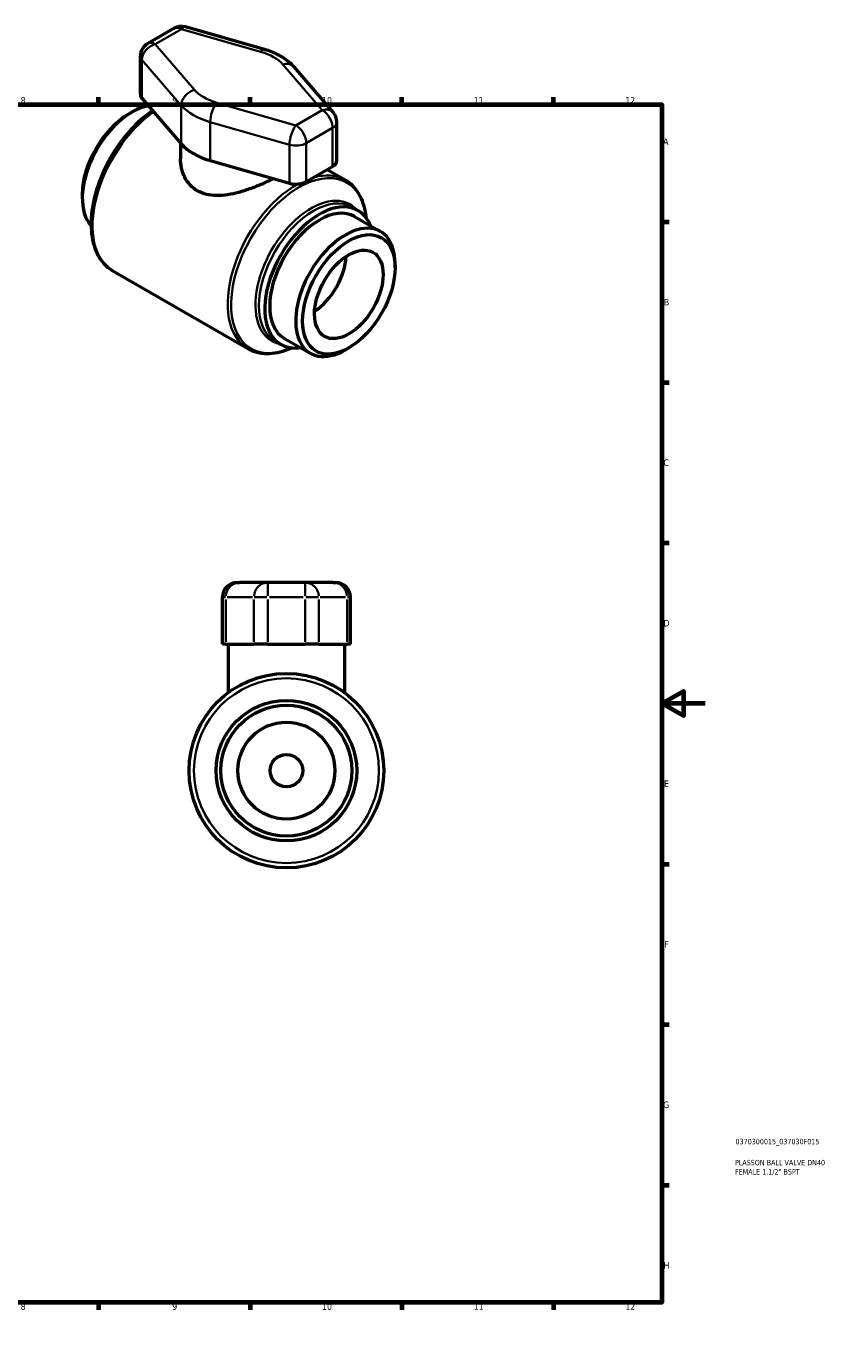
# Model space of a CAD drawing. Header units: millimetres. Extents: x 0 to 899, y -251 to 610.
# Tile 3 of 3: x 527 to 899, y 0 to 610. Entities that reach past the tile are written whole.
import ezdxf

# ---------------------------------------------------------------- set-up
doc = ezdxf.new("R2010")
doc.units = ezdxf.units.MM
for name, color, linetype, lineweight in [('Border (ANSI)', 7, 'Continuous', 70), ('Title (ISO)', 7, 'Continuous', 50), ('Visible (ANSI)', 7, 'Continuous', 50), ('Visible Narrow (ANSI)', 7, 'Continuous', 35)]:
    doc.layers.add(name, color=color, linetype=linetype, lineweight=lineweight)
doc.styles.add('Note Text (ANSI)', font='tahoma.ttf')
doc.styles.add('Note Text (ISO)', font='tahoma.ttf')

# ---------------------------------------------------------------- blocks, each defined once
blk = doc.blocks.new('Borders Default Border')
at = {"layer": 'Border (ANSI)'}
for p, q in [((70.08, 574), (70.08, 577.45)), ((140.17, 574), (140.17, 577.45)), ((210.25, 574), (210.25, 577.45)), ((280.33, 574), (280.33, 577.45)), ((350.42, 574), (350.42, 577.45)), ((490.58, 574), (490.58, 577.45)), ((560.67, 574), (560.67, 577.45)), ((630.75, 574), (630.75, 577.45)), ((700.83, 574), (700.83, 577.45)), ((770.92, 574), (770.92, 577.45)), ((20, 519.75), (16.55, 519.75)), ((821, 519.75), (824.45, 519.75)), ((20, 445.5), (16.55, 445.5)), ((821, 445.5), (824.45, 445.5)), ((20, 371.25), (16.55, 371.25)), ((821, 371.25), (824.45, 371.25)), ((20, 222.75), (16.55, 222.75)), ((821, 222.75), (824.45, 222.75)), ((20, 148.5), (16.55, 148.5)), ((821, 148.5), (824.45, 148.5)), ((20, 74.25), (16.55, 74.25)), ((821, 74.25), (824.45, 74.25)), ((70.08, 20), (70.08, 16.55)), ((140.17, 20), (140.17, 16.55)), ((210.25, 20), (210.25, 16.55)), ((280.33, 20), (280.33, 16.55)), ((350.42, 20), (350.42, 16.55)), ((490.58, 20), (490.58, 16.55)), ((560.67, 20), (560.67, 16.55)), ((630.75, 20), (630.75, 16.55)), ((700.83, 20), (700.83, 16.55)), ((770.92, 20), (770.92, 16.55))]:
    blk.add_line(p, q, dxfattribs=at)
at = {"layer": 'Border (ANSI)', "flags": 128}
for points in [[(420.5, 594), (420.5, 574), (414.73, 584), (426.27, 584), (420.5, 574)], [(20, 20), (20, 574), (821, 574), (821, 20), (20, 20)], [(0, 297), (20, 297), (10, 302.77), (10, 291.23), (20, 297)], [(841, 297), (821, 297), (831, 302.77), (831, 291.23), (821, 297)], [(420.5, 0), (420.5, 20), (414.73, 10), (426.27, 10), (420.5, 20)]]:
    blk.add_lwpolyline(points, dxfattribs=at)
at = {"layer": 'Border (ANSI)', "color": 230, "true_color": 0xff0080, "attachment_point": 7, "style": 'Note Text (ANSI)'}
for s, insert, char_height in [('1', (34.35, 574.4), 3.05), ('2', (104.2, 574.4), 3.05), ('3', (174.26, 574.34), 3.05), ('4', (244.23, 574.4), 3.05), ('5', (314.48, 574.34), 3.05), ('6', (384.49, 574.34), 3.05), ('7', (454.6, 574.4), 3.05), ('8', (524.63, 574.33), 3.05), ('9', (594.7, 574.34), 3.05), ('10', (663.96, 574.34), 3.048), ('11', (734.04, 574.4), 3.048), ('12', (804.13, 574.4), 3.048), ('A', (16.78, 555.35), 3.05), ('A', (821.63, 555.35), 3.05), ('B', (17.15, 481.1), 3.05), ('B', (821.99, 481.1), 3.05), ('C', (16.95, 406.8), 3.05), ('C', (821.8, 406.8), 3.05), ('D', (16.96, 332.6), 3.05), ('D', (821.81, 332.6), 3.05), ('E', (17.21, 258.35), 3.05), ('E', (822.05, 258.35), 3.05), ('F', (17.29, 184.1), 3.05), ('F', (822.14, 184.1), 3.05), ('G', (16.81, 109.79), 3.05), ('G', (821.66, 109.79), 3.05), ('H', (16.97, 35.6), 3.05), ('H', (821.81, 35.6), 3.05), ('1', (34.35, 16.55), 3.05), ('2', (104.2, 16.55), 3.05), ('3', (174.26, 16.49), 3.05), ('4', (244.23, 16.55), 3.05), ('5', (314.48, 16.49), 3.05), ('6', (384.49, 16.49), 3.05), ('7', (454.6, 16.55), 3.05), ('8', (524.63, 16.48), 3.05), ('9', (594.7, 16.49), 3.05), ('10', (663.96, 16.49), 3.048), ('11', (734.04, 16.55), 3.048), ('12', (804.13, 16.55), 3.048)]:
    blk.add_mtext(s, dxfattribs=dict(at, insert=insert, char_height=char_height))
blk = doc.blocks.new('Title Blocks ISO')
at = {"layer": 'Title (ISO)', "color": 232, "true_color": 0xca0064, "style": 'Note Text (ISO)'}
for tag, p in [('PART_NUMBER_001', (34.08, 73.13)), ('DESCRIPTION_001', (33.84, 63.4)), ('DESCRIPTION_002', (33.84, 59.12))]:
    blk.add_attdef(tag, p, '', height=2.5, dxfattribs=at)

msp = doc.modelspace()

# ---------------------------------------------------------------- linework, layer by layer
at = {"layer": 'Visible (ANSI)'}
for p, q in [((595.561, 609.268), (583.369, 602.248)), ((637.415, 599.434), (600.766, 609.907)), ((579.999, 578.618), (579.999, 596.419)), ((669.171, 570.309), (650.983, 591.414)), ((580.701, 576.896), (598.888, 555.791)), ((574.406, 569.548), (575.985, 570.465)), ((670.802, 548.117), (670.802, 565.917)), ((598.494, 556.249), (598.494, 548.88)), ((612.244, 548.1), (648.893, 537.626)), ((656.64, 538.357), (668.831, 545.378)), ((666.297, 543.918), (674.601, 539.137)), ((553.093, 532.538), (553.093, 530.712)), ((677.839, 526.598), (680.576, 525.021)), ((678.954, 522.205), (690.945, 515.3)), ((697.708, 498.544), (697.708, 500.37)), ((567.194, 497.132), (629.688, 461.144)), ((642.158, 464.637), (644.895, 463.061)), ((646.517, 465.877), (658.508, 458.972)), ((676.395, 461.534), (674.816, 460.617)), ((624.593, 352.927), (625.788, 352.927)), ((638.843, 352.927), (625.788, 352.927)), ((656.084, 352.927), (638.843, 352.927)), ((669.139, 352.927), (656.084, 352.927)), ((669.139, 352.927), (670.335, 352.927)), ((617.866, 324.427), (617.866, 346.201)), ((677.061, 324.427), (677.061, 346.201)), ((619.413, 324.427), (617.866, 324.427)), ((619.413, 324.427), (632.468, 324.427)), ((620.557, 324.427), (620.557, 301.997)), ((638.843, 324.427), (632.468, 324.427)), ((638.843, 324.427), (656.084, 324.427)), ((662.459, 324.427), (656.084, 324.427)), ((662.459, 324.427), (675.514, 324.427)), ((674.371, 324.427), (674.371, 301.997)), ((677.061, 324.427), (675.514, 324.427))]:
    msp.add_line(p, q, dxfattribs=at)
for radius in [45, 32.5, 30.258, 22.422, 7.524]:
    msp.add_circle((647.464, 265.927), radius, dxfattribs=at)
for centre, start, end in [((598.917, 603.439), 74.051732, 119.935992), ((586.726, 596.419), 119.935992, 180), ((664.075, 565.917), 0, 40.752904), ((624.593, 346.201), 90, 180), ((670.335, 346.201), 0, 90)]:
    msp.add_arc(centre, 6.727, start, end, dxfattribs=at)
for centre, major_axis, ratio, start_param, end_param in [((586.726, 578.618), (-6.727, 0), 0.5758617, 0, 0.4606391), ((576.074, 543.946), (-16.219, -28.164), 0.5780931, 3.5863569, 6.1015391), ((574.489, 544.859), (-15.1, -26.221), 0.5780931, 3.9289245, 5.4958534), ((625.401, 563.367), (29.598, 0), 0.5758617, 3.6022318, 4.2517498), ((664.075, 548.117), (6.727, 0), 0.5758617, 5.4977871, 6.2831853), ((651.884, 541.096), (6.727, 0), 0.5758617, 4.2517498, 5.4977871), ((662.736, 494.041), (17.84, 30.98), 0.5780931, 5.8534856, 9.8544776), ((662.736, 494.041), (16.219, 28.164), 0.5780931, 0, 3.1415926), ((674.727, 487.136), (16.219, 28.164), 0.5780931, 5.4958534, 10.2121098), ((659.342, 495.996), (11.19, 19.431), 0.5780931, 3.9978492, 5.4269288)]:
    msp.add_ellipse(centre, major_axis=major_axis, ratio=ratio, start_param=start_param, end_param=end_param, dxfattribs=at)
for major_axis in [(-15.1, -26.221), (-11.19, -19.431)]:
    msp.add_ellipse((676.312, 486.223), major_axis=major_axis, ratio=0.5780931, dxfattribs=at)
for points, knots in [([(650.983, 591.414), (650.307, 592.199), (649.569, 592.928), (647.994, 594.281), (647.157, 594.905), (645.399, 596.058), (644.479, 596.586), (642.568, 597.552), (641.578, 597.99), (639.538, 598.777), (638.488, 599.127), (637.415, 599.434)], [1.2460373, 1.2460373, 1.2460373, 1.2460373, 1.37594091, 1.37594091, 1.50584452, 1.50584452, 1.63574813, 1.63574813, 1.76565174, 1.76565174, 1.89555536, 1.89555536, 1.89555536, 1.89555536]), ([(585.615, 571.193), (585.081, 570.829), (584.549, 570.45), (580.594, 567.516), (577.28, 564.39), (571.198, 557.307), (568.428, 553.354), (563.691, 545.012), (561.724, 540.625), (558.783, 531.831), (557.812, 527.427), (556.987, 519.013), (557.137, 515.006), (558.61, 507.822), (559.925, 504.631), (563.284, 500.001), (565.104, 498.336), (567.194, 497.132)], [6.3749939, 6.3749939, 6.3749939, 6.3749939, 6.4257478, 6.4257478, 6.7540866, 6.7540866, 7.0810477, 7.0810477, 7.40741, 7.40741, 7.7344477, 7.7344477, 8.0628395, 8.0628395, 8.3882157, 8.3882157, 8.6413135, 8.6413135, 8.6413135, 8.6413135]), ([(641.449, 539.754), (641.082, 539.564), (640.707, 539.374), (638.833, 538.441), (637.23, 537.696), (633.912, 536.273), (632.194, 535.594), (628.764, 534.372), (627.05, 533.831), (623.741, 532.938), (622.023, 532.555), (618.595, 532.023), (616.884, 531.876), (613.577, 531.906), (611.978, 532.085), (608.995, 532.812), (607.61, 533.361), (605.139, 534.785), (603.998, 535.689), (602.012, 537.824), (601.165, 539.054), (599.815, 541.705), (599.31, 543.129), (598.649, 546.015), (598.494, 547.477), (598.494, 548.88)], [4.5690014, 4.5690014, 4.5690014, 4.5690014, 4.7024278, 4.7024278, 5.2234415, 5.2234415, 5.7444551, 5.7444551, 6.2654687, 6.2654687, 6.7898086, 6.7898086, 7.3141486, 7.3141486, 7.8384885, 7.8384885, 8.3628284, 8.3628284, 8.8871683, 8.8871683, 9.4115082, 9.4115082, 9.9358481, 9.9358481, 10.460188, 10.460188, 10.460188, 10.460188]), ([(684.423, 521.547), (684.367, 522.088), (684.301, 522.622), (683.955, 524.936), (683.554, 526.639), (682.479, 529.836), (681.805, 531.329), (680.187, 534.059), (679.242, 535.296), (677.099, 537.46), (675.901, 538.387), (674.601, 539.137)], [4.82348251, 4.82348251, 4.82348251, 4.82348251, 4.86985535, 4.86985535, 5.02732173, 5.02732173, 5.1847881, 5.1847881, 5.34225448, 5.34225448, 5.49972085, 5.49972085, 5.49972085, 5.49972085]), ([(629.688, 461.144), (630.988, 460.395), (632.391, 459.824), (635.339, 459.058), (636.883, 458.861), (640.057, 458.832), (641.687, 458.998), (644.991, 459.673), (646.665, 460.181), (648.84, 461.044), (649.336, 461.254), (649.831, 461.478)], [2.3581282, 2.3581282, 2.3581282, 2.3581282, 2.51559457, 2.51559457, 2.67306095, 2.67306095, 2.83052732, 2.83052732, 2.9879937, 2.9879937, 3.03436654, 3.03436654, 3.03436654, 3.03436654])]:
    msp.add_open_spline(points, degree=3, knots=knots, dxfattribs=at)
at = {"layer": 'Visible Narrow (ANSI)'}
for p, q in [((586.726, 601.918), (598.917, 608.939)), ((598.917, 608.939), (635.567, 598.465)), ((604.913, 580.813), (586.726, 601.918)), ((580.701, 576.896), (580.701, 594.697)), ((580.701, 594.697), (598.888, 573.592)), ((645.888, 592.522), (664.075, 571.417)), ((598.888, 555.791), (598.888, 573.592)), ((651.884, 564.396), (615.234, 574.87)), ((664.075, 571.417), (651.884, 564.396)), ((612.244, 565.9), (648.893, 555.427)), ((612.244, 548.1), (612.244, 565.9)), ((656.64, 556.158), (668.831, 563.178)), ((668.831, 563.178), (668.831, 545.378)), ((648.893, 555.427), (648.893, 537.626)), ((656.64, 538.357), (656.64, 556.158)), ((638.843, 352.907), (638.843, 346.728)), ((656.084, 346.728), (656.084, 352.907)), ((619.264, 346.201), (617.87, 346.201)), ((619.413, 325.516), (619.413, 345.112)), ((620.066, 346.201), (631.815, 346.201)), ((632.468, 345.112), (632.468, 325.516)), ((638.424, 346.201), (632.614, 346.201)), ((638.843, 325.516), (638.843, 345.112)), ((639.705, 346.201), (655.222, 346.201)), ((656.084, 345.112), (656.084, 325.516)), ((662.313, 346.201), (656.503, 346.201)), ((662.459, 325.516), (662.459, 345.112)), ((663.112, 346.201), (674.862, 346.201)), ((675.514, 325.516), (675.514, 345.112)), ((677.058, 346.201), (675.664, 346.201))]:
    msp.add_line(p, q, dxfattribs=at)
msp.add_circle((647.464, 265.927), 42.758, dxfattribs=at)
for centre, major_axis, ratio, start_param, end_param in [((598.917, 603.439), (-3.357, 5.829), 0.5780931, 5.4997209, 6.2831853), ((598.917, 603.439), (1.848, 6.468), 0.3634166, 0, 0.6663551), ((586.726, 596.419), (5.096, 4.391), 0.732333, 1.0078345, 2.5786309), ((586.726, 596.419), (-3.357, 5.829), 0.5780931, 5.4997209, 6.2831853), ((635.567, 592.966), (1.848, 6.468), 0.3634166, 0, 0.6663551), ((625.401, 586.668), (22.871, 0), 0.5758617, 0.4606391, 1.1101572), ((586.726, 596.419), (-6.727, 0), 0.5758617, 0, 0.4606391), ((645.888, 587.023), (5.096, 4.391), 0.732333, 0, 1.0078345), ((604.913, 575.314), (5.096, 4.391), 0.732333, 1.0078345, 2.5786309), ((625.401, 586.668), (-22.871, 0), 0.5758617, 0.4606391, 1.1101572), ((625.401, 581.168), (29.598, 0), 0.5758617, 3.6022318, 4.2517498), ((615.234, 569.37), (1.848, 6.468), 0.3634166, 0.6663551, 2.2371514), ((589.651, 536.128), (-22.456, -38.996), 0.5780931, 4.037092, 6.2831853), ((664.075, 565.917), (5.096, 4.391), 0.732333, 0, 1.0078345), ((664.075, 565.917), (3.357, -5.829), 0.5780931, 0.7873319, 2.3581282), ((651.884, 558.897), (-1.848, -6.468), 0.3634166, 3.8079478, 5.3787441), ((651.884, 558.897), (-3.357, 5.829), 0.5780931, 3.9289245, 5.4997209), ((664.075, 565.917), (6.727, 0), 0.5758617, 5.4977871, 6.2831853), ((651.884, 558.897), (6.727, 0), 0.5758617, 4.2517498, 5.4977871), ((653.265, 499.495), (-22.129, -38.427), 0.5780931, 2.4681524, 6.9566255), ((652.144, 500.14), (-22.456, -38.996), 0.5780931, 3.9071365, 6.2831853), ((652.144, 500.14), (22.456, 38.996), 0.5780931, 0, 0.5314949), ((658.877, 496.263), (18.168, 31.549), 0.5780931, 6.0929567, 9.6150066), ((659.998, 495.617), (-17.84, -30.98), 0.5780931, 3.1415927, 6.2831853), ((625.788, 346.201), (0, 6.727), 0.9477276, 0.0785398, 1.4922565), ((638.843, 346.201), (0, 6.727), 0.9477276, 0.0785398, 1.4922565), ((656.084, 346.201), (0, 6.727), 0.9477276, 4.7909288, 6.2046455), ((669.139, 346.201), (0, 6.727), 0.9477276, 4.7909288, 6.2046455)]:
    msp.add_ellipse(centre, major_axis=major_axis, ratio=ratio, start_param=start_param, end_param=end_param, dxfattribs=at)

# ---------------------------------------------------------------- block references
msp.add_blockref('Borders Default Border', (0, 0))
msp.add_blockref('Title Blocks ISO', (821, 20)).add_auto_attribs({'PART_NUMBER_001': '0370300015_037030F015', 'DESCRIPTION_001': 'PLASSON BALL VALVE DN40', 'DESCRIPTION_002': 'FEMALE 1.1/2" BSPT'})

doc.saveas('drawing.dxf')
